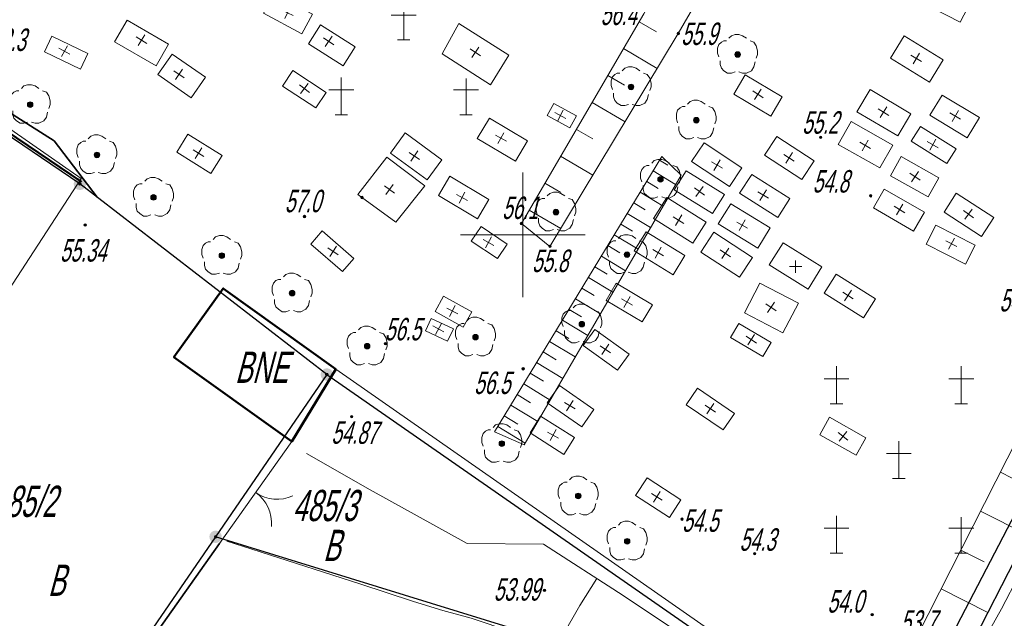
# Model space of a CAD drawing. Header units: millimetres. Extents: x 6567289036 to 6568990308, y 5976640423 to 5977332400.
# Tile 10 of 216: x 6567397863 to 6567437334, y 5976757043 to 5976781057. Entities that reach past the tile are written whole.
import ezdxf

# ---------------------------------------------------------------- set-up
doc = ezdxf.new("R2010")
doc.units = ezdxf.units.MM
doc.layers.add('0_PODKŁADANKI', color=7, linetype='Continuous')
doc.styles.get("Standard").update_dxf_attribs({"font": 'arial.ttf'})

# ---------------------------------------------------------------- blocks, each defined once
blk = doc.blocks.new('KTOK02_500')
at = {"color": 0, "linetype": 'Continuous', "lineweight": 13}
for centre, start, end in [((-3, 0), 0, 60.01836), ((3, 0), 119.98164, 180)]:
    blk.add_arc(centre, 3, start, end, dxfattribs=at)
blk = doc.blocks.new('EGBP04_03')
at = {"linetype": 'Continuous', "lineweight": 13}
for color, points in [(7, [(0, -0.5, 1), (0, 0.5, 1)]), (0, [(0, -0.1, 1), (0, 0.1, 1)])]:
    blk.add_hatch(color=color, dxfattribs=at).paths.add_polyline_path(points)
at = {"color": 0, "linetype": 'Continuous', "lineweight": 13}
blk.add_circle((0, 0), 0.1, dxfattribs=at)
blk = doc.blocks.new('RTPW01')
at = {"linetype": 'Continuous', "lineweight": 13}
blk.add_hatch(color=0, dxfattribs=at).paths.add_polyline_path([(0, -0.1, 1), (0, 0.1, 1)])
at = {"color": 0, "linetype": 'Continuous', "lineweight": 13}
blk.add_circle((0, 0), 0.1, dxfattribs=at)
blk = doc.blocks.new('RTPW02')
at = {"linetype": 'Continuous', "lineweight": 13}
blk.add_hatch(color=0, dxfattribs=at).paths.add_polyline_path([(0, -0.1, 1), (0, 0.1, 1)])
at = {"color": 0, "linetype": 'Continuous', "lineweight": 13}
blk.add_circle((0, 0), 0.1, dxfattribs=at)
blk = doc.blocks.new('OBOP02_01')
at = {"linetype": 'Continuous', "lineweight": 13}
blk.add_hatch(color=0, dxfattribs=at).paths.add_polyline_path([(0, -0.224, 1), (0, 0.224, 1)])
at = {"color": 0, "linetype": 'Continuous', "lineweight": 18, "flags": 128}
for points in [[(0.7, 1.3), (0.4, 1.5), (0.1, 1.6), (-0.2, 1.6), (-0.5, 1.5), (-0.7, 1.3)], [(-0.9, 1.1), (-1.1, 1.1), (-1.3, 1), (-1.5, 0.8), (-1.6, 0.5), (-1.6, 0.1), (-1.5, -0.2)], [(1.5, -0.3), (1.6, 0), (1.6, 0.3), (1.5, 0.7), (1.3, 1), (1, 1.1)], [(-1.4, -0.5), (-1.4, -0.8), (-1.3, -1.1), (-1.1, -1.3), (-0.8, -1.5), (-0.5, -1.5), (-0.2, -1.4)], [(0.1, -1.4), (0.4, -1.5), (0.7, -1.5), (1.1, -1.3), (1.3, -1), (1.4, -0.6)]]:
    blk.add_lwpolyline(points, dxfattribs=at)
at = {"color": 0, "linetype": 'Continuous', "lineweight": 13}
blk.add_circle((0, 0), 0.224, dxfattribs=at)
blk = doc.blocks.new('PTCM01')
at = {"color": 0, "linetype": 'Continuous', "lineweight": 18, "flags": 128}
for points in [[(-5, 6), (-5, 9)], [(5, 9), (5, 6)], [(-6, 8), (-4, 8)], [(4, 8), (6, 8)], [(-5.5, 6), (-4.5, 6)], [(4.5, 6), (5.5, 6)], [(0, 0), (0, 3)], [(-1, 2), (1, 2)], [(-0.5, 0), (0.5, 0)], [(-5, -3), (-5, -6)], [(5, -6), (5, -3.1)], [(-6, -4), (-4, -4)], [(4, -4), (6, -4)], [(-5.5, -6), (-4.5, -6)], [(4.5, -6), (5.5, -6)]]:
    blk.add_lwpolyline(points, dxfattribs=at)
blk = doc.blocks.new('MZSK01')
at = {"color": 0, "linetype": 'Continuous', "lineweight": 13, "flags": 128}
for points in [[(0.5, 0), (-0.5, 0)], [(0, 0.5), (0, -0.5)]]:
    blk.add_lwpolyline(points, dxfattribs=at)

msp = doc.modelspace()

# ---------------------------------------------------------------- linework, layer by layer
at = {"layer": '0_PODKŁADANKI', "linetype": 'Continuous', "lineweight": 25, "flags": 128}
for points in [[(6567471776.345362, 5976826432.753954), (6567462686.345362, 5976808032.753954), (6567453446.345362, 5976789912.753954), (6567449036.345362, 5976781312.753954), (6567447006.345362, 5976777342.753954), (6567443726.345362, 5976771052.753954), (6567435596.345362, 5976755162.753954), (6567433446.345362, 5976750982.753954), (6567431776.345362, 5976747762.753954), (6567431406.345362, 5976747012.753954), (6567426036.345362, 5976736812.753954), (6567425176.345362, 5976735102.753954), (6567423736.345362, 5976732292.753954), (6567418156.345362, 5976721702.753954)], [(6567400276.345362, 5976774472.753954), (6567393366.345362, 5976779152.753954)], [(6567410176.345362, 5976766822.753954), (6567400276.345362, 5976774472.753954)], [(6567410176.345362, 5976766822.753954), (6567405716.345362, 5976760312.753954)], [(6567410176.345362, 5976766822.753954), (6567432566.345362, 5976751242.753954)], [(6567432566.345362, 5976751242.753954), (6567440326.345362, 5976766142.753954)], [(6567405716.345362, 5976760312.753954), (6567398376.345362, 5976749612.753954)], [(6567419786.345362, 5976755962.753954), (6567405716.345362, 5976760312.753954)]]:
    msp.add_lwpolyline(points, dxfattribs=at)
at = {"layer": '0_PODKŁADANKI', "lineweight": 18, "flags": 128}
for points in [[(6567419120.530118, 5976771964.790619), (6567417973.176315, 5976772878.558483), (6567422882.162301, 5976781287.441319), (6567427316.733034, 5976789278.709742), (6567428924.883486, 5976788556.479472), (6567424266.135868, 5976780502.794244)], [(6567402172.013447, 5976781038.683616), (6567403832.406007, 5976780073.169724), (6567403329.719644, 5976779208.700857), (6567401669.327082, 5976780174.214751)], [(6567399156.744537, 5976780394.508566), (6567400600.826908, 5976779706.233303), (6567400299.65334, 5976779074.335776), (6567398855.570972, 5976779762.611041)], [(6567403978.394987, 5976779678.121778), (6567405309.520277, 5976778748.155859), (6567404736.811145, 5976777928.397206), (6567403405.685857, 5976778858.363122)], [(6567408404.456112, 5976778393.198895), (6567409732.902417, 5976777515.633202), (6567410146.293634, 5976778141.418869), (6567408817.847329, 5976779018.984562)], [(6567435397.437673, 5976775876.622193), (6567433975.335515, 5976776776.81129), (6567433600.940248, 5976776185.348541), (6567435023.042405, 5976775285.159444)], [(6567416900.751632, 5976764520.425386), (6567423608.629025, 5976775572.808173), (6567424375.171254, 5976774818.712191), (6567418089.627778, 5976764008.147786)], [(6567409988.297688, 5976772583.863908), (6567411257.992988, 5976771481.688028), (6567410799.120151, 5976770953.07123), (6567409529.42485, 5976772055.247109)], [(6567434200.977234, 5976772058.380726), (6567435777.357057, 5976771253.697734), (6567436163.81215, 5976772010.766067), (6567434587.432326, 5976772815.449059)], [(6567430111.144307, 5976770088.223971), (6567431688.389369, 5976769098.561082), (6567432166.737898, 5976769860.914467), (6567430589.492838, 5976770850.577358)], [(6567421778.214943, 5976770482.44201), (6567423231.026048, 5976769617.346932), (6567422821.724881, 5976768929.980541), (6567421368.913775, 5976769795.075617)]]:
    msp.add_lwpolyline(points, close=True, dxfattribs=at)
at = {"layer": '0_PODKŁADANKI', "linetype": 'Continuous', "lineweight": 18, "flags": 128}
for points in [[(6567435998.782856, 5976781801.595365), (6567434355.800663, 5976782643.871554), (6567433922.413426, 5976781798.486731), (6567435565.395618, 5976780956.210537)], [(6567408068.198754, 5976782109.84245), (6567409602.07299, 5976781279.89327), (6567409173.777036, 5976780488.336215), (6567407639.9028, 5976781318.285392)], [(6567409917.073863, 5976780850.068128), (6567411310.379668, 5976779964.050279), (6567410827.436672, 5976779204.599121), (6567409434.130865, 5976780090.61697)], [(6567415461.289118, 5976780909.627044), (6567417466.974703, 5976779628.064421), (6567416730.457494, 5976778447.466819), (6567414796.983271, 5976779690.522113)], [(6567434880.889902, 5976779444.221747), (6567433322.788449, 5976780407.202285), (6567432770.76212, 5976779514.02429), (6567434328.863574, 5976778551.043754)], [(6567393446.345362, 5976764112.753954), (6567400326.64982, 5976774689.907651), (6567393754.642534, 5976779263.525724), (6567386663.164367, 5976768833.637729)], [(6567426945.684769, 5976778844.091377), (6567428431.673487, 5976777959.444047), (6567427971.28797, 5976777186.11024), (6567426485.299249, 5976778070.757571)], [(6567433586.034397, 5976777277.948209), (6567431953.511358, 5976778250.281931), (6567431426.445327, 5976777365.351765), (6567433058.968365, 5976776393.018045)], [(6567419277.341927, 5976777697.363584), (6567420179.166167, 5976777200.48989), (6567419913.753985, 5976776718.767591), (6567419011.929746, 5976777215.641287)], [(6567436332.623631, 5976777134.748233), (6567434839.606657, 5976778035.091146), (6567434349.020852, 5976777221.564524), (6567435842.037827, 5976776321.221609)], [(6567416693.844349, 5976777108.465251), (6567418223.447523, 5976776196.221958), (6567417736.842777, 5976775380.307859), (6567416207.239602, 5976776292.551153)], [(6567432860.843321, 5976776023.35773), (6567431190.392499, 5976776968.360053), (6567430673.386419, 5976776054.464701), (6567432343.837241, 5976775109.462378)], [(6567413312.477736, 5976776512.52931), (6567414788.675345, 5976775437.397521), (6567414199.954555, 5976774629.061062), (6567412723.756944, 5976775704.192852)], [(6567404609.775731, 5976776460.065752), (6567405980.405106, 5976775601.866769), (6567405529.318172, 5976774881.435941), (6567404158.688797, 5976775739.634922)], [(6567425297.05046, 5976776122.221475), (6567426814.00458, 5976775113.765631), (6567426315.748618, 5976774364.271801), (6567424798.7945, 5976775372.727648)], [(6567429711.463933, 5976775395.138494), (6567428208.565794, 5976776375.121939), (6567427716.983747, 5976775621.233953), (6567429219.881886, 5976774641.250509)], [(6567412580.026772, 5976775543.730386), (6567414109.853703, 5976774388.612222), (6567412944.183224, 5976772940.762276), (6567411424.493532, 5976774040.897821)], [(6567434714.155126, 5976774718.39509), (6567433199.901129, 5976775564.13239), (6567432770.797537, 5976774795.84201), (6567434285.051532, 5976773950.104713)], [(6567424577.241212, 5976774999.093257), (6567426115.430414, 5976774045.522451), (6567425641.22297, 5976773280.58631), (6567424103.033767, 5976774234.157115)], [(6567415109.158394, 5976774774.07085), (6567416674.364816, 5976773840.794991), (6567416213.444046, 5976773067.780087), (6567414648.237623, 5976774001.055946)], [(6567428732.050132, 5976773884.377846), (6567427206.11783, 5976774852.507344), (6567426723.964817, 5976774092.554404), (6567428249.897117, 5976773124.424908)], [(6567434131.487695, 5976773330.264182), (6567432521.702334, 5976774263.769972), (6567432085.26697, 5976773511.158403), (6567433695.052329, 5976772577.652615)], [(6567423808.827455, 5976773930.081341), (6567425383.418337, 5976772930.064728), (6567424847.304609, 5976772085.918963), (6567423272.713725, 5976773085.935577)], [(6567436421.770794, 5976772365.13441), (6567434917.175489, 5976773339.270698), (6567435406.304996, 5976774094.752215), (6567436910.900301, 5976773120.615926)], [(6567427947.183338, 5976772700.841103), (6567426364.741661, 5976773672.121514), (6567425867.788294, 5976772862.468903), (6567427450.229972, 5976771891.188493)], [(6567416356.901027, 5976772759.25249), (6567417401.33848, 5976772056.492006), (6567417010.561615, 5976771475.72231), (6567415966.124163, 5976772178.482795)], [(6567422972.20857, 5976772550.379446), (6567424530.735854, 5976771591.703959), (6567424059.197386, 5976770825.119669), (6567422500.670103, 5976771783.795159)], [(6567427237.650954, 5976771519.265466), (6567425688.463516, 5976772526.974403), (6567425170.458249, 5976771730.62615), (6567426719.645686, 5976770722.917212)], [(6567430022.321149, 5976771141.480202), (6567428465.478342, 5976772110.224791), (6567427910.743859, 5976771218.726244), (6567429467.586666, 5976770249.981657)], [(6567429077.296298, 5976769687.792791), (6567427538.783078, 5976770492.115284), (6567426913.329023, 5976769295.742755), (6567428451.84224, 5976768491.420264)], [(6567414855.916029, 5976769962.176276), (6567415984.353996, 5976769337.007466), (6567415645.126143, 5976768724.696708), (6567414516.688176, 5976769349.865519)], [(6567414361.835902, 5976769068.226422), (6567415248.16467, 5976768658.938035), (6567415017.583486, 5976768159.606164), (6567414131.254721, 5976768568.894552)], [(6567420920.938732, 5976768633.397069), (6567422294.555485, 5976767641.450722), (6567421826.197238, 5976766992.882645), (6567420452.580482, 5976767984.828991)], [(6567427985.633458, 5976768102.266349), (6567426689.138706, 5976768863.631915), (6567426359.986315, 5976768303.133296), (6567427656.481066, 5976767541.767729)], [(6567419498.30253, 5976766382.71403), (6567420882.586537, 5976765420.986818), (6567420397.607606, 5976764722.921324), (6567419013.323596, 5976765684.648538)], [(6567426517.171548, 5976765263.18399), (6567425030.579575, 5976766272.864586), (6567424581.097514, 5976765611.074685), (6567426067.689486, 5976764601.394087)], [(6567418746.328214, 5976765154.343331), (6567420108.334036, 5976764297.948152), (6567419682.497991, 5976763620.701031), (6567418320.492171, 5976764477.09621)], [(6567431788.553658, 5976764284.715256), (6567430330.752419, 5976765105.666853), (6567429938.202614, 5976764408.59824), (6567431396.003855, 5976763587.646642)], [(6567424370.601974, 5976761797.049954), (6567423019.234352, 5976762680.187306), (6567422554.238078, 5976761968.654829), (6567423905.6057, 5976761085.517478)]]:
    msp.add_lwpolyline(points, close=True, dxfattribs=at)
for points in [[(6567450266.345362, 5976781472.753954), (6567448756.345362, 5976778712.753954), (6567447326.345362, 5976775982.753954), (6567445686.345362, 5976773022.753954), (6567443766.345362, 5976769492.753954), (6567441646.345362, 5976765662.753954), (6567439346.345362, 5976761512.753954), (6567437216.345362, 5976757422.753954), (6567435396.345362, 5976754152.753954), (6567433636.345362, 5976750892.753954), (6567431946.345362, 5976747712.753954), (6567429366.345362, 5976743052.753954), (6567427316.345362, 5976739172.753954), (6567424846.345362, 5976734692.753953), (6567422746.345362, 5976730872.753954), (6567419256.345362, 5976724542.753954), (6567417156.345362, 5976720782.753954), (6567416256.345362, 5976719052.753954), (6567417606.345362, 5976718392.753954)], [(6567422699.699873, 5976780974.890989), (6567423384.310383, 5976780575.22513)], [(6567422069.496731, 5976779895.37999), (6567423423.636979, 5976779104.852208)], [(6567421439.293591, 5976778815.868987), (6567422108.823326, 5976778425.007067)], [(6567420809.090449, 5976777736.357987), (6567422133.069148, 5976776963.438087)], [(6567420178.887309, 5976776656.846987), (6567420833.336271, 5976776274.789009)], [(6567419548.684167, 5976775577.335987), (6567420842.501318, 5976774822.023969)], [(6567423515.922877, 5976775420.058839), (6567423839.59627, 5976775223.616002)], [(6567423256.504397, 5976774992.622231), (6567424158.125498, 5976774445.413189)], [(6567422997.085917, 5976774565.185627), (6567423451.923336, 5976774289.13713)], [(6567418918.481027, 5976774497.824986), (6567419557.849216, 5976774124.570948)], [(6567422737.667438, 5976774137.749019), (6567423655.396008, 5976773580.764083)], [(6567418288.277885, 5976773418.313984), (6567419551.933488, 5976772680.609849)], [(6567422478.248957, 5976773710.312413), (6567422941.14011, 5976773429.375971)], [(6567422218.830479, 5976773282.875808), (6567423152.666516, 5976772716.114976)], [(6567421959.411997, 5976772855.439201), (6567422430.356884, 5976772569.614811)], [(6567421699.993518, 5976772428.002596), (6567422649.937025, 5976771851.465869)], [(6567421440.575034, 5976772000.56599), (6567421919.573658, 5976771709.853652)], [(6567421181.156555, 5976771573.129382), (6567422147.207533, 5976770986.816764)], [(6567420921.738077, 5976771145.692778), (6567421408.790432, 5976770850.092495)], [(6567420662.319596, 5976770718.256172), (6567421644.478042, 5976770122.167659)], [(6567420402.901115, 5976770290.819566), (6567420898.007207, 5976769990.331335)], [(6567420143.482635, 5976769863.38296), (6567421141.74855, 5976769257.518552)], [(6567419884.064156, 5976769435.946352), (6567420387.22398, 5976769130.570176)], [(6567419624.645675, 5976769008.509748), (6567420639.019058, 5976768392.869446)], [(6567419365.227195, 5976768581.073143), (6567419876.440754, 5976768270.809017)], [(6567419105.808714, 5976768153.636538), (6567420136.289567, 5976767528.220339)], [(6567418846.390234, 5976767726.19993), (6567419365.657528, 5976767411.047857)], [(6567418586.971754, 5976767298.763324), (6567419633.560076, 5976766663.571233)], [(6567418327.553274, 5976766871.326718), (6567418854.874301, 5976766551.286699)], [(6567418068.134794, 5976766443.890113), (6567419130.830584, 5976765798.922127)], [(6567417808.716314, 5976766016.453506), (6567418344.091076, 5976765691.525539)], [(6567417549.297832, 5976765589.016899), (6567418628.101091, 5976764934.273019)], [(6567417289.879354, 5976765161.580294), (6567417833.307849, 5976764831.76438)], [(6567417030.460873, 5976764734.143689), (6567418125.3716, 5976764069.623914)], [(6567408767.494578, 5976764135.641426), (6567405879.021419, 5976760048.24691)], [(6567409366.345362, 5976763652.753954), (6567411916.345362, 5976762202.753954), (6567415806.345362, 5976760042.753954), (6567418856.345362, 5976760022.753954), (6567422056.345362, 5976757952.753954), (6567424356.345362, 5976756422.753954), (6567426956.345362, 5976754772.753954), (6567429876.345362, 5976752792.753954), (6567433096.345362, 5976750602.753954), (6567435356.345362, 5976749172.753954), (6567438116.345362, 5976747482.753954), (6567440876.345362, 5976745872.753954), (6567439366.345362, 5976742742.753954), (6567438386.345362, 5976740552.753954), (6567436646.345362, 5976736892.753954), (6567435306.345362, 5976733952.753954), (6567434816.345362, 5976732952.753954), (6567433586.345362, 5976732742.753954)], [(6567437175.842818, 5976762902.798118), (6567438121.043389, 5976762423.7163)], [(6567436384.667645, 5976761341.855502), (6567438269.137476, 5976760386.698198)], [(6567419996.345362, 5976755752.753954), (6567419286.345362, 5976756032.753954), (6567418166.345362, 5976756352.753954), (6567417586.345362, 5976756502.753954), (6567415966.345362, 5976757052.753954), (6567414826.345362, 5976757362.753954), (6567413656.345362, 5976757712.753954), (6567411496.345362, 5976758422.753954), (6567407506.345362, 5976759712.753954), (6567406166.345362, 5976760142.753954)], [(6567435593.492475, 5976759780.912889), (6567436532.761733, 5976759304.837399)], [(6567416586.345362, 5976750962.753954), (6567416526.345362, 5976751012.753954), (6567418226.345362, 5976753892.753954), (6567420316.345362, 5976757552.753954), (6567420996.345362, 5976758642.753954)], [(6567434802.317302, 5976758219.970274), (6567436674.924511, 5976757270.825624)]]:
    msp.add_lwpolyline(points, dxfattribs=at)
at = {"layer": '0_PODKŁADANKI', "lineweight": 18, "flags": 128}
for points in [[(6567400276.345362, 5976774472.753954), (6567393366.345362, 5976779152.753954)], [(6567432307.437682, 5976751780.915892), (6567433831.290897, 5976756304.191635), (6567440157.227152, 5976768784.896068), (6567445356.345362, 5976777362.753954)], [(6567447006.345362, 5976777342.753954), (6567443726.345362, 5976771052.753954), (6567435596.345362, 5976755162.753954), (6567433446.345362, 5976750982.753954)], [(6567410176.345362, 5976766822.753954), (6567400276.345362, 5976774472.753954)], [(6567431286.159026, 5976752503.250849), (6567425736.588786, 5976756420.509884), (6567410534.857025, 5976767037.791198)], [(6567405716.345362, 5976760312.753954), (6567410176.345362, 5976766822.753954)], [(6567432566.345362, 5976751242.753954), (6567410176.345362, 5976766822.753954)], [(6567432566.345362, 5976751242.753954), (6567440326.345362, 5976766142.753954)], [(6567398376.345362, 5976749612.753954), (6567405716.345362, 5976760312.753954)], [(6567419786.345362, 5976755962.753954), (6567405716.345362, 5976760312.753954)]]:
    msp.add_lwpolyline(points, dxfattribs=at)
at = {"layer": '0_PODKŁADANKI', "linetype": 'Continuous', "lineweight": 50, "flags": 128}
msp.add_lwpolyline([(6567393416.345362, 5976779232.753954), (6567400336.345362, 5976774552.753954)], dxfattribs=at)
at = {"layer": '0_PODKŁADANKI', "lineweight": 35, "flags": 128}
for points in [[(6567394452.422649, 5976779227.60755), (6567399244.405121, 5976776192.039979), (6567400972.086189, 5976773937.377131)], [(6567408767.494578, 5976764135.641426), (6567410534.857025, 5976767037.791198)], [(6567401886.345362, 5976754362.753954), (6567402614.21633, 5976755431.447576), (6567405879.021419, 5976760048.24691)]]:
    msp.add_lwpolyline(points, dxfattribs=at)
at = {"layer": '0_PODKŁADANKI', "linetype": 'Continuous', "lineweight": 13, "flags": 128}
for points in [[(6567418036.345362, 5976769922.753954), (6567418036.345362, 5976774922.753954)], [(6567415536.345362, 5976772422.753954), (6567420536.345362, 5976772422.753954)]]:
    msp.add_lwpolyline(points, dxfattribs=at)
at = {"layer": '0_PODKŁADANKI', "linetype": 'Continuous', "lineweight": 50, "flags": 128}
msp.add_lwpolyline([(6567410534.857025, 5976767037.791198), (6567406025.501689, 5976770278.288619), (6567404042.653622, 5976767521.504033), (6567408767.494578, 5976764135.641426)], close=True, dxfattribs=at)
at = {"layer": '0_PODKŁADANKI'}
for p in [(6567424266.135868, 5976780502.794244), (6567426642.940637, 5976779661.158724), (6567422370.500486, 5976778359.962364), (6567398282.065802, 5976777649.783108), (6567424986.042396, 5976777024.216493), (6567429972.179196, 5976776335.543017), (6567400959.794688, 5976775632.118922), (6567423551.07047, 5976774653.061227), (6567403226.005703, 5976773927.93401), (6567419360.473702, 5976773338.281472), (6567409281.01368, 5976773158.654999), (6567417973.176315, 5976772878.558483), (6567419120.530118, 5976771964.790619), (6567405967.552976, 5976771593.558461), (6567422211.72417, 5976771631.458307), (6567408784.14455, 5976770087.994995), (6567420397.227402, 5976768842.957887), (6567416133.794222, 5976768320.983559), (6567411791.358731, 5976767960.26112), (6567411167.962564, 5976765130.993745), (6567417189.406107, 5976764050.88066), (6567420253.707763, 5976761950.732185), (6567422216.366935, 5976760133.744806), (6567427328.304622, 5976759636.206388), (6567418901.623834, 5976758168.84731)]:
    msp.add_point(p, dxfattribs=at)

# ---------------------------------------------------------------- block references
at = {"layer": '0_PODKŁADANKI', "linetype": 'Continuous', "xscale": 500, "yscale": 500, "zscale": 500}
for name, p in [('PTCM01', (6567413256.345362, 5976780242.753954)), ('RTPW01', (6567424266.135868, 5976780502.794244)), ('OBOP02_01', (6567426642.940637, 5976779661.158724)), ('OBOP02_01', (6567422370.500486, 5976778359.962364)), ('OBOP02_01', (6567398282.065802, 5976777649.783108)), ('OBOP02_01', (6567424986.042396, 5976777024.216493)), ('OBOP02_01', (6567400959.794688, 5976775632.118922)), ('RTPW01', (6567429972.179196, 5976776335.543017)), ('OBOP02_01', (6567423551.07047, 5976774653.061227)), ('EGBP04_03', (6567400276.345362, 5976774472.753954)), ('OBOP02_01', (6567403226.005703, 5976773927.93401)), ('OBOP02_01', (6567419360.473702, 5976773338.281472)), ('RTPW01', (6567431976.345362, 5976773992.753954)), ('RTPW01', (6567409281.01368, 5976773158.654999)), ('RTPW01', (6567417973.176315, 5976772878.558483)), ('RTPW01', (6567400486.345362, 5976772822.753954)), ('OBOP02_01', (6567405967.552976, 5976771593.558461)), ('OBOP02_01', (6567422211.72417, 5976771631.458307)), ('RTPW01', (6567419120.530118, 5976771964.790619)), ('MZSK01', (6567428966.345362, 5976771152.753954)), ('OBOP02_01', (6567408784.14455, 5976770087.994995)), ('OBOP02_01', (6567420397.227402, 5976768842.957887)), ('OBOP02_01', (6567416133.794222, 5976768320.983559)), ('OBOP02_01', (6567411791.358731, 5976767960.26112)), ('RTPW01', (6567412526.345362, 5976768062.753954)), ('EGBP04_03', (6567410176.345362, 5976766822.753954)), ('RTPW01', (6567418046.345362, 5976767052.753954)), ('PTCM01', (6567433106.345362, 5976762652.753954)), ('RTPW02', (6567411167.962564, 5976765130.993745)), ('OBOP02_01', (6567417189.406107, 5976764050.88066)), ('OBOP02_01', (6567420253.707763, 5976761950.732185)), ('OBOP02_01', (6567422216.366935, 5976760133.744806)), ('RTPW01', (6567424416.345362, 5976761022.753954)), ('EGBP04_03', (6567405716.345362, 5976760312.753954)), ('RTPW01', (6567427328.304622, 5976759636.206388)), ('RTPW02', (6567418901.623834, 5976758168.84731)), ('RTPW01', (6567432036.345362, 5976757192.753953))]:
    msp.add_blockref(name, p, dxfattribs=at)
at = {"layer": '0_PODKŁADANKI', "linetype": 'Continuous'}
for name, p, xscale, yscale, zscale, rotation in [('MZSK01', (6567408596.345363, 5976781332.753954), 500, 500, 500, 333.9999999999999), ('MZSK01', (6567402746.345362, 5976780232.753955), 499.9999999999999, 499.9999999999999, 499.9999999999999, 327), ('MZSK01', (6567410246.345362, 5976780182.753954), 500, 500, 500, 326), ('MZSK01', (6567399656.345362, 5976779792.753954), 499.9999999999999, 499.9999999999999, 499.9999999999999, 331), ('MZSK01', (6567416126.345362, 5976779742.753954), 500, 500, 500, 326), ('MZSK01', (6567433806.345362, 5976779502.753954), 500, 500, 500, 329), ('MZSK01', (6567404246.345362, 5976778862.753954), 500, 500, 500, 326), ('MZSK01', (6567409276.345362, 5976778292.753954), 500, 500, 500, 323), ('MZSK01', (6567427456.345362, 5976778062.753954), 499.9999999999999, 499.9999999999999, 499.9999999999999, 327), ('MZSK01', (6567432486.345362, 5976777342.753954), 499.9999999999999, 499.9999999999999, 499.9999999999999, 328), ('MZSK01', (6567419536.345362, 5976777212.753954), 500.0000000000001, 500.0000000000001, 500.0000000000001, 332.0000000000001), ('MZSK01', (6567435366.345362, 5976777192.753953), 500, 500, 500, 329), ('MZSK01', (6567417156.345362, 5976776302.753954), 499.9999999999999, 499.9999999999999, 499.9999999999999, 331), ('MZSK01', (6567431756.345362, 5976776012.753954), 500, 500, 500, 329.9999999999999), ('MZSK01', (6567434466.345362, 5976776042.753954), 499.9999999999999, 499.9999999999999, 499.9999999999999, 331), ('MZSK01', (6567405026.345362, 5976775702.753954), 499.9999999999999, 499.9999999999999, 499.9999999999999, 328), ('MZSK01', (6567413686.345362, 5976775592.753954), 500, 500, 500, 326), ('MZSK01', (6567428706.345362, 5976775512.753954), 499.9999999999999, 499.9999999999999, 499.9999999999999, 327), ('MZSK01', (6567425816.345362, 5976775222.753954), 500, 500, 500, 329), ('MZSK01', (6567433756.345362, 5976774762.753954), 500, 500, 500, 326), ('MZSK01', (6567412686.345362, 5976774242.753954), 500, 500, 500, 325), ('MZSK01', (6567425116.345362, 5976774162.753954), 500, 500, 500, 323), ('MZSK01', (6567415596.345363, 5976773922.753954), 500.0000000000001, 500.0000000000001, 500.0000000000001, 332.0000000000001), ('MZSK01', (6567427666.345362, 5976774022.753956), 500, 500, 500, 329), ('RTPW02', (6567411587.694021, 5976773922.753533), 500, 500, 500, 317), ('MZSK01', (6567433136.345364, 5976773442.753953), 500, 500, 500, 329), ('MZSK01', (6567424276.345362, 5976773012.753954), 500, 500, 500, 329), ('MZSK01', (6567435896.345362, 5976773252.753954), 500, 500, 500, 325), ('MZSK01', (6567426826.345362, 5976772812.753954), 500, 500, 500, 329.9999999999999), ('MZSK01', (6567416656.345362, 5976772122.753954), 499.9999999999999, 499.9999999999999, 499.9999999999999, 331), ('MZSK01', (6567435216.345362, 5976772072.753954), 500.0000000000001, 500.0000000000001, 500.0000000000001, 332.0000000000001), ('MZSK01', (6567410426.345364, 5976771762.753954), 499.9999999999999, 499.9999999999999, 499.9999999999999, 327), ('MZSK01', (6567423456.345362, 5976771712.753954), 500, 500, 500, 329.9999999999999), ('MZSK01', (6567426156.345362, 5976771682.753954), 500, 500, 500, 326), ('MZSK01', (6567431066.345362, 5976769992.753954), 499.9999999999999, 499.9999999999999, 499.9999999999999, 327), ('MZSK01', (6567422206.345362, 5976769732.753955), 500, 500, 500, 329.9999999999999), ('MZSK01', (6567427986.345362, 5976769522.753956), 500, 500, 500, 326), ('MZSK01', (6567415206.345362, 5976769372.753954), 499.9999999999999, 499.9999999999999, 499.9999999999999, 333), ('MZSK01', (6567414646.345362, 5976768652.753954), 499.9999999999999, 499.9999999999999, 499.9999999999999, 331), ('MZSK01', (6567427186.345362, 5976768222.753954), 500, 500, 500, 326), ('MZSK01', (6567421336.345362, 5976767832.753954), 500, 500, 500, 325), ('MZSK01', (6567419916.345362, 5976765572.753954), 499.9999999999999, 499.9999999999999, 499.9999999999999, 328), ('MZSK01', (6567425546.345362, 5976765452.753954), 500, 500, 500, 325), ('MZSK01', (6567419246.345362, 5976764392.753954), 499.9999999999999, 499.9999999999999, 499.9999999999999, 331), ('MZSK01', (6567430866.345362, 5976764342.753954), 500, 500, 500, 322.0000000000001), ('KTOK02_500', (6567407323.257999, 5976762091.94417), 500, 500, 500, 234.75), ('MZSK01', (6567423406.345362, 5976761912.753954), 499.9999999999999, 499.9999999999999, 499.9999999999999, 328)]:
    msp.add_blockref(name, p, dxfattribs=dict(at, xscale=xscale, yscale=yscale, zscale=zscale, rotation=rotation))

# ---------------------------------------------------------------- texts
at = {"layer": '0_PODKŁADANKI', "lineweight": 18, "oblique": 15, "width": 0.59}
for s, p in [('56.4', (6567421146.345362, 5976780842.753954)), ('55.9', (6567424376.345362, 5976780042.753954)), ('58.3', (6567396656.345362, 5976779802.753954)), ('55.2', (6567429226.345362, 5976776482.753955)), ('54.8', (6567429646.345362, 5976774122.753954)), ('57.0', (6567408486.345362, 5976773332.753954)), ('56.1', (6567417196.345362, 5976773062.753954)), ('55.34', (6567399476.345362, 5976771352.753954)), ('55.8', (6567418396.345362, 5976770932.753954)), ('54.1', (6567437136.345364, 5976769352.753954)), ('56.5', (6567412496.345362, 5976768192.753953)), ('56.5', (6567416076.345362, 5976766042.753954)), ('54.5', (6567424416.345362, 5976760512.753954)), ('54.3', (6567426716.345364, 5976759752.753954)), ('53.99', (6567416861.345362, 5976757752.753954)), ('54.0', (6567430236.345362, 5976757272.753954)), ('53.7', (6567433156.345362, 5976756462.753954))]:
    msp.add_text(s, height=900, dxfattribs=at).set_placement(p)
at = {"layer": '0_PODKŁADANKI', "lineweight": 25, "oblique": 15, "width": 0.59}
for s, p in [('BNE', (6567406492.595361, 5976766487.753954)), ('485/2', (6567396746.345362, 5976761112.753954)), ('485/3', (6567408796.345362, 5976760942.753953)), ('B', (6567410026.345362, 5976759342.753954)), ('B', (6567398996.345362, 5976757942.753953))]:
    msp.add_text(s, height=1250, dxfattribs=at).set_placement(p)
at = {"layer": '0_PODKŁADANKI', "lineweight": 18, "oblique": 15, "width": 0.59}
msp.add_text('54.87', height=900, rotation=359.7000000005, dxfattribs=at).set_placement((6567410349.146874, 5976764048.067705))

doc.saveas('drawing.dxf')
